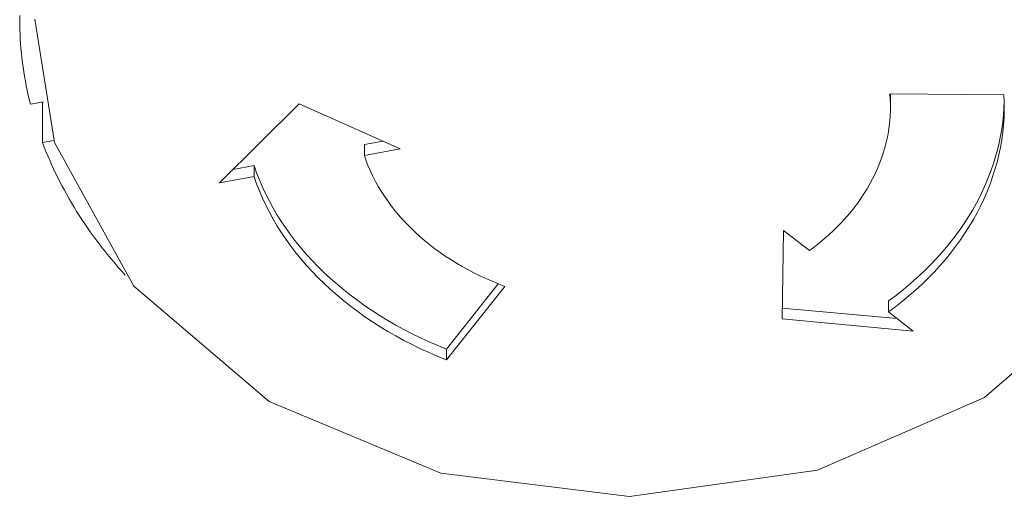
# Model space of a CAD drawing. Header units: millimetres. Extents: x -90830 to 24172, y -102460 to 73669.
# Tile 146 of 198: x 2638 to 2672, y 53284 to 53300. Entities that reach past the tile are written whole.
import ezdxf

# ---------------------------------------------------------------- set-up
doc = ezdxf.new("R2010")
doc.units = ezdxf.units.MM
doc.layers.add('at_Entity', color=253, linetype='Continuous', lineweight=9)

msp = doc.modelspace()

# ---------------------------------------------------------------- linework, layer by layer
at = {"layer": 'at_Entity'}
for p, q in [((2638.288, 53299.96), (2638.288, 53299.8)), ((2638.288, 53299.8), (2638.289, 53299.639)), ((2639.473, 53295.618), (2638.803, 53299.835)), ((2638.289, 53299.639), (2638.293, 53299.478)), ((2638.293, 53299.478), (2638.299, 53299.317)), ((2638.299, 53299.317), (2638.307, 53299.157)), ((2638.307, 53299.157), (2638.318, 53298.996)), ((2638.318, 53298.996), (2638.331, 53298.836)), ((2638.331, 53298.836), (2638.345, 53298.675)), ((2638.345, 53298.675), (2638.363, 53298.515)), ((2638.363, 53298.515), (2638.382, 53298.355)), ((2638.382, 53298.355), (2638.403, 53298.195)), ((2638.403, 53298.195), (2638.427, 53298.035)), ((2638.427, 53298.035), (2638.453, 53297.876)), ((2638.453, 53297.876), (2638.481, 53297.716)), ((2638.481, 53297.716), (2638.512, 53297.557)), ((2638.512, 53297.557), (2638.544, 53297.398)), ((2638.544, 53297.398), (2638.579, 53297.239)), ((2638.579, 53297.239), (2638.616, 53297.081)), ((2638.616, 53297.081), (2638.655, 53296.923)), ((2668.032, 53297.094), (2668.019, 53297.279)), ((2668.019, 53297.279), (2671.916, 53297.243)), ((2668.038, 53296.909), (2668.032, 53297.094)), ((2668.038, 53297.277), (2668.038, 53297.279)), ((2668.038, 53297.275), (2668.038, 53297.277)), ((2668.038, 53297.273), (2668.038, 53297.275)), ((2668.038, 53297.271), (2668.038, 53297.273)), ((2668.038, 53297.269), (2668.038, 53297.271)), ((2668.038, 53297.267), (2668.038, 53297.269)), ((2668.038, 53297.265), (2668.038, 53297.267)), ((2668.038, 53297.263), (2668.038, 53297.265)), ((2668.038, 53297.261), (2668.038, 53297.263)), ((2668.038, 53297.259), (2668.038, 53297.261)), ((2668.038, 53297.257), (2668.038, 53297.259)), ((2668.038, 53297.255), (2668.038, 53297.257)), ((2668.038, 53297.253), (2668.038, 53297.255)), ((2668.038, 53297.251), (2668.038, 53297.253)), ((2668.038, 53297.249), (2668.038, 53297.251)), ((2668.038, 53297.247), (2668.038, 53297.249)), ((2668.038, 53297.245), (2668.038, 53297.247)), ((2668.038, 53297.243), (2668.038, 53297.245)), ((2668.038, 53297.241), (2668.038, 53297.243)), ((2668.038, 53297.239), (2668.038, 53297.241)), ((2668.038, 53297.237), (2668.038, 53297.239)), ((2668.038, 53297.235), (2668.038, 53297.237)), ((2668.038, 53297.233), (2668.038, 53297.235)), ((2668.038, 53297.231), (2668.038, 53297.233)), ((2668.038, 53297.229), (2668.038, 53297.231)), ((2668.038, 53297.227), (2668.038, 53297.229)), ((2668.038, 53297.225), (2668.038, 53297.227)), ((2668.038, 53297.223), (2668.038, 53297.225)), ((2668.038, 53297.221), (2668.038, 53297.223)), ((2668.038, 53297.219), (2668.038, 53297.221)), ((2668.038, 53297.217), (2668.038, 53297.219)), ((2668.038, 53297.215), (2668.038, 53297.217)), ((2668.038, 53296.841), (2668.038, 53297.215)), ((2671.926, 53296.986), (2671.916, 53297.243)), ((2638.655, 53296.923), (2639.102, 53297.003)), ((2639.068, 53295.612), (2639.068, 53296.997)), ((2645.118, 53294.232), (2647.834, 53296.943)), ((2647.834, 53296.943), (2651.291, 53295.399)), ((2668.029, 53296.539), (2668.037, 53296.724)), ((2668.037, 53296.724), (2668.038, 53296.909)), ((2671.897, 53296.551), (2671.915, 53296.789)), ((2671.915, 53296.789), (2671.925, 53297.028)), ((2671.918, 53296.471), (2671.926, 53296.729)), ((2671.926, 53296.729), (2671.926, 53296.986)), ((2668.015, 53296.354), (2668.029, 53296.539)), ((2671.871, 53296.313), (2671.897, 53296.551)), ((2671.9, 53296.214), (2671.918, 53296.471)), ((2667.967, 53295.985), (2667.994, 53296.169)), ((2667.994, 53296.169), (2668.015, 53296.354)), ((2671.797, 53295.838), (2671.838, 53296.075)), ((2671.838, 53296.075), (2671.871, 53296.313)), ((2671.874, 53295.958), (2671.9, 53296.214)), ((2667.892, 53295.618), (2667.933, 53295.801)), ((2667.933, 53295.801), (2667.967, 53295.985)), ((2671.749, 53295.602), (2671.797, 53295.838)), ((2671.838, 53295.702), (2671.874, 53295.958)), ((2639.452, 53295.681), (2639.068, 53295.612)), ((2639.068, 53295.612), (2639.126, 53295.461)), ((2639.126, 53295.461), (2639.186, 53295.311)), ((2642.192, 53290.704), (2639.473, 53295.618)), ((2650.064, 53295.542), (2650.702, 53295.662)), ((2650.064, 53295.168), (2650.064, 53295.542)), ((2651.291, 53295.399), (2650.064, 53295.168)), ((2667.791, 53295.256), (2667.845, 53295.437)), ((2667.845, 53295.437), (2667.892, 53295.618)), ((2671.693, 53295.367), (2671.749, 53295.602)), ((2671.741, 53295.193), (2671.794, 53295.447)), ((2671.794, 53295.447), (2671.838, 53295.702)), ((2639.186, 53295.311), (2639.248, 53295.161)), ((2639.248, 53295.161), (2639.312, 53295.011)), ((2650.064, 53295.168), (2650.128, 53294.989)), ((2667.664, 53294.898), (2667.731, 53295.076)), ((2667.731, 53295.076), (2667.791, 53295.256)), ((2671.557, 53294.9), (2671.629, 53295.133)), ((2671.629, 53295.133), (2671.693, 53295.367)), ((2671.679, 53294.94), (2671.741, 53295.193)), ((2639.312, 53295.011), (2639.378, 53294.862)), ((2639.378, 53294.862), (2639.446, 53294.714)), ((2639.446, 53294.714), (2639.516, 53294.566)), ((2645.581, 53294.694), (2646.293, 53294.829)), ((2646.293, 53294.454), (2646.293, 53294.829)), ((2646.293, 53294.829), (2646.381, 53294.58)), ((2650.128, 53294.989), (2650.198, 53294.811)), ((2650.198, 53294.811), (2650.274, 53294.635)), ((2667.512, 53294.545), (2667.591, 53294.721)), ((2667.591, 53294.721), (2667.664, 53294.898)), ((2671.478, 53294.669), (2671.557, 53294.9)), ((2671.608, 53294.688), (2671.679, 53294.94)), ((2639.516, 53294.566), (2639.588, 53294.419)), ((2639.588, 53294.419), (2639.662, 53294.272)), ((2646.293, 53294.454), (2645.118, 53294.232)), ((2646.293, 53294.454), (2646.381, 53294.206)), ((2646.381, 53294.58), (2646.477, 53294.333)), ((2650.274, 53294.635), (2650.356, 53294.46)), ((2650.356, 53294.46), (2650.445, 53294.287)), ((2667.334, 53294.2), (2667.426, 53294.372)), ((2667.426, 53294.372), (2667.512, 53294.545)), ((2671.298, 53294.211), (2671.392, 53294.439)), ((2671.392, 53294.439), (2671.478, 53294.669)), ((2671.44, 53294.189), (2671.528, 53294.438)), ((2671.528, 53294.438), (2671.608, 53294.688)), ((2639.662, 53294.272), (2639.737, 53294.126)), ((2639.737, 53294.126), (2639.815, 53293.98)), ((2646.381, 53294.206), (2646.477, 53293.959)), ((2646.477, 53294.333), (2646.582, 53294.088)), ((2646.582, 53294.088), (2646.696, 53293.846)), ((2650.445, 53294.287), (2650.54, 53294.116)), ((2650.54, 53294.116), (2650.641, 53293.947)), ((2667.132, 53293.862), (2667.236, 53294.03)), ((2667.236, 53294.03), (2667.334, 53294.2)), ((2671.196, 53293.984), (2671.298, 53294.211)), ((2671.342, 53293.942), (2671.44, 53294.189)), ((2639.815, 53293.98), (2639.895, 53293.835)), ((2639.895, 53293.835), (2639.977, 53293.691)), ((2639.977, 53293.691), (2640.061, 53293.547)), ((2646.477, 53293.959), (2646.582, 53293.714)), ((2646.582, 53293.714), (2646.696, 53293.471)), ((2646.696, 53293.846), (2646.818, 53293.605)), ((2650.641, 53293.947), (2650.748, 53293.78)), ((2650.748, 53293.78), (2650.861, 53293.615)), ((2666.906, 53293.532), (2667.022, 53293.696)), ((2667.022, 53293.696), (2667.132, 53293.862)), ((2670.972, 53293.537), (2671.088, 53293.76)), ((2671.088, 53293.76), (2671.196, 53293.984)), ((2671.122, 53293.455), (2671.237, 53293.698)), ((2671.237, 53293.698), (2671.342, 53293.942)), ((2640.061, 53293.547), (2640.146, 53293.404)), ((2640.146, 53293.404), (2640.234, 53293.261)), ((2646.696, 53293.471), (2646.818, 53293.231)), ((2646.818, 53293.605), (2646.949, 53293.367)), ((2646.949, 53293.367), (2647.088, 53293.132)), ((2650.861, 53293.615), (2650.98, 53293.453)), ((2650.98, 53293.453), (2651.104, 53293.293)), ((2666.656, 53293.213), (2666.784, 53293.371)), ((2666.784, 53293.371), (2666.906, 53293.532)), ((2670.849, 53293.317), (2670.972, 53293.537)), ((2671, 53293.215), (2671.122, 53293.455)), ((2640.234, 53293.261), (2640.324, 53293.119)), ((2640.324, 53293.119), (2640.415, 53292.978)), ((2646.818, 53293.231), (2646.949, 53292.993)), ((2647.088, 53293.132), (2647.235, 53292.9)), ((2651.104, 53293.293), (2651.235, 53293.136)), ((2651.235, 53293.136), (2651.371, 53292.981)), ((2666.384, 53292.904), (2666.523, 53293.057)), ((2666.523, 53293.057), (2666.656, 53293.213)), ((2670.581, 53292.884), (2670.719, 53293.099)), ((2670.719, 53293.099), (2670.849, 53293.317)), ((2670.869, 53292.977), (2671, 53293.215)), ((2640.415, 53292.978), (2640.508, 53292.838)), ((2640.508, 53292.838), (2640.604, 53292.698)), ((2640.604, 53292.698), (2640.701, 53292.559)), ((2646.949, 53292.993), (2647.088, 53292.758)), ((2647.088, 53292.758), (2647.235, 53292.526)), ((2647.235, 53292.9), (2647.39, 53292.67)), ((2651.371, 53292.981), (2651.512, 53292.83)), ((2651.512, 53292.83), (2651.659, 53292.681)), ((2651.659, 53292.681), (2651.811, 53292.535)), ((2666.09, 53292.606), (2666.24, 53292.753)), ((2666.24, 53292.753), (2666.384, 53292.904)), ((2670.437, 53292.671), (2670.581, 53292.884)), ((2670.582, 53292.51), (2670.729, 53292.742)), ((2670.729, 53292.742), (2670.869, 53292.977)), ((2640.701, 53292.559), (2640.8, 53292.421)), ((2640.8, 53292.421), (2640.9, 53292.284)), ((2647.235, 53292.526), (2647.39, 53292.296)), ((2647.39, 53292.67), (2647.553, 53292.444)), ((2647.553, 53292.444), (2647.724, 53292.221)), ((2651.811, 53292.535), (2651.969, 53292.392)), ((2651.969, 53292.392), (2652.131, 53292.253)), ((2664.336, 53289.579), (2664.385, 53292.6)), ((2664.385, 53292.6), (2665.266, 53291.918)), ((2665.775, 53292.321), (2665.935, 53292.462)), ((2665.935, 53292.462), (2666.09, 53292.606)), ((2670.128, 53292.253), (2670.286, 53292.461)), ((2670.286, 53292.461), (2670.437, 53292.671)), ((2670.426, 53292.281), (2670.582, 53292.51)), ((2640.9, 53292.284), (2641.003, 53292.147)), ((2641.003, 53292.147), (2641.108, 53292.011)), ((2641.108, 53292.011), (2641.214, 53291.876)), ((2647.39, 53292.296), (2647.553, 53292.07)), ((2647.553, 53292.07), (2647.724, 53291.847)), ((2647.724, 53292.221), (2647.902, 53292.002)), ((2652.131, 53292.253), (2652.299, 53292.117)), ((2652.299, 53292.117), (2652.471, 53291.984)), ((2665.266, 53291.918), (2665.441, 53292.049)), ((2665.441, 53292.049), (2665.61, 53292.183)), ((2665.61, 53292.183), (2665.775, 53292.321)), ((2669.792, 53291.848), (2669.964, 53292.049)), ((2669.964, 53292.049), (2670.128, 53292.253)), ((2670.091, 53291.832), (2670.262, 53292.055)), ((2670.262, 53292.055), (2670.426, 53292.281)), ((2641.214, 53291.876), (2641.322, 53291.742)), ((2641.322, 53291.742), (2641.432, 53291.608)), ((2647.724, 53291.847), (2647.902, 53291.628)), ((2647.902, 53292.002), (2648.089, 53291.786)), ((2648.089, 53291.786), (2648.282, 53291.574)), ((2652.471, 53291.984), (2652.648, 53291.855)), ((2652.648, 53291.855), (2652.829, 53291.73)), ((2652.829, 53291.73), (2653.015, 53291.608)), ((2669.615, 53291.65), (2669.792, 53291.848)), ((2669.912, 53291.613), (2670.091, 53291.832)), ((2641.432, 53291.608), (2641.544, 53291.476)), ((2641.544, 53291.476), (2641.657, 53291.344)), ((2641.657, 53291.344), (2641.772, 53291.213)), ((2647.902, 53291.628), (2648.089, 53291.412)), ((2648.089, 53291.412), (2648.282, 53291.2)), ((2648.282, 53291.574), (2648.484, 53291.366)), ((2648.484, 53291.366), (2648.692, 53291.161)), ((2653.015, 53291.608), (2653.206, 53291.49)), ((2653.206, 53291.49), (2653.4, 53291.376)), ((2653.4, 53291.376), (2653.599, 53291.266)), ((2669.24, 53291.264), (2669.431, 53291.455)), ((2669.431, 53291.455), (2669.615, 53291.65)), ((2669.531, 53291.185), (2669.725, 53291.397)), ((2669.725, 53291.397), (2669.912, 53291.613)), ((2641.772, 53291.213), (2641.89, 53291.083)), ((2648.282, 53291.2), (2648.484, 53290.991)), ((2648.692, 53291.161), (2648.907, 53290.961)), ((2653.599, 53291.266), (2653.801, 53291.161)), ((2653.801, 53291.161), (2654.007, 53291.059)), ((2654.007, 53291.059), (2654.217, 53290.961)), ((2668.841, 53290.892), (2669.044, 53291.076)), ((2669.044, 53291.076), (2669.24, 53291.264)), ((2669.329, 53290.978), (2669.531, 53291.185)), ((2646.816, 53286.751), (2642.192, 53290.704)), ((2648.484, 53290.991), (2648.692, 53290.787)), ((2648.692, 53290.787), (2648.907, 53290.587)), ((2648.907, 53290.961), (2649.13, 53290.766)), ((2649.13, 53290.766), (2649.359, 53290.575)), ((2652.875, 53288.551), (2654.639, 53290.782)), ((2654.866, 53290.695), (2652.875, 53288.177)), ((2654.217, 53290.961), (2654.43, 53290.868)), ((2654.43, 53290.868), (2654.646, 53290.779)), ((2654.646, 53290.779), (2654.866, 53290.695)), ((2668.419, 53290.535), (2668.633, 53290.711)), ((2668.633, 53290.711), (2668.841, 53290.892)), ((2668.904, 53290.574), (2669.12, 53290.774)), ((2669.12, 53290.774), (2669.329, 53290.978)), ((2648.907, 53290.587), (2649.13, 53290.392)), ((2649.13, 53290.392), (2649.359, 53290.2)), ((2649.359, 53290.575), (2649.595, 53290.388)), ((2649.595, 53290.388), (2649.837, 53290.206)), ((2667.973, 53290.194), (2668.199, 53290.363)), ((2668.199, 53290.363), (2668.419, 53290.535)), ((2668.452, 53290.188), (2668.682, 53290.379)), ((2668.682, 53290.379), (2668.904, 53290.574)), ((2675.554, 53290.607), (2671.248, 53286.897)), ((2649.359, 53290.2), (2649.595, 53290.014)), ((2649.595, 53290.014), (2649.837, 53289.832)), ((2649.837, 53290.206), (2650.085, 53290.029)), ((2650.085, 53290.029), (2650.34, 53289.857)), ((2667.973, 53289.82), (2667.973, 53290.194)), ((2667.973, 53289.82), (2668.216, 53290.001)), ((2668.216, 53290.001), (2668.452, 53290.188)), ((2649.837, 53289.832), (2650.085, 53289.655)), ((2650.085, 53289.655), (2650.34, 53289.483)), ((2650.34, 53289.857), (2650.6, 53289.69)), ((2650.6, 53289.69), (2650.866, 53289.528)), ((2664.342, 53289.953), (2668.269, 53289.591)), ((2667.973, 53289.82), (2668.817, 53289.166)), ((2650.34, 53289.483), (2650.6, 53289.316)), ((2650.6, 53289.316), (2650.866, 53289.154)), ((2650.866, 53289.528), (2651.138, 53289.372)), ((2651.138, 53289.372), (2651.416, 53289.221)), ((2668.817, 53289.166), (2664.336, 53289.579)), ((2650.866, 53289.154), (2651.138, 53288.998)), ((2651.138, 53288.998), (2651.416, 53288.847)), ((2651.416, 53289.221), (2651.698, 53289.076)), ((2651.698, 53289.076), (2651.985, 53288.936)), ((2651.416, 53288.847), (2651.698, 53288.701)), ((2651.698, 53288.701), (2651.985, 53288.562)), ((2651.985, 53288.936), (2652.277, 53288.802)), ((2652.277, 53288.802), (2652.574, 53288.673)), ((2652.574, 53288.673), (2652.875, 53288.551)), ((2651.985, 53288.562), (2652.277, 53288.427)), ((2652.277, 53288.427), (2652.574, 53288.299)), ((2652.875, 53288.177), (2652.875, 53288.551)), ((2652.574, 53288.299), (2652.875, 53288.177)), ((2652.678, 53284.303), (2646.816, 53286.751)), ((2671.248, 53286.897), (2665.541, 53284.409)), ((2659.125, 53283.512), (2652.678, 53284.303)), ((2665.541, 53284.409), (2659.125, 53283.512))]:
    msp.add_line(p, q, dxfattribs=at)

doc.saveas('drawing.dxf')
